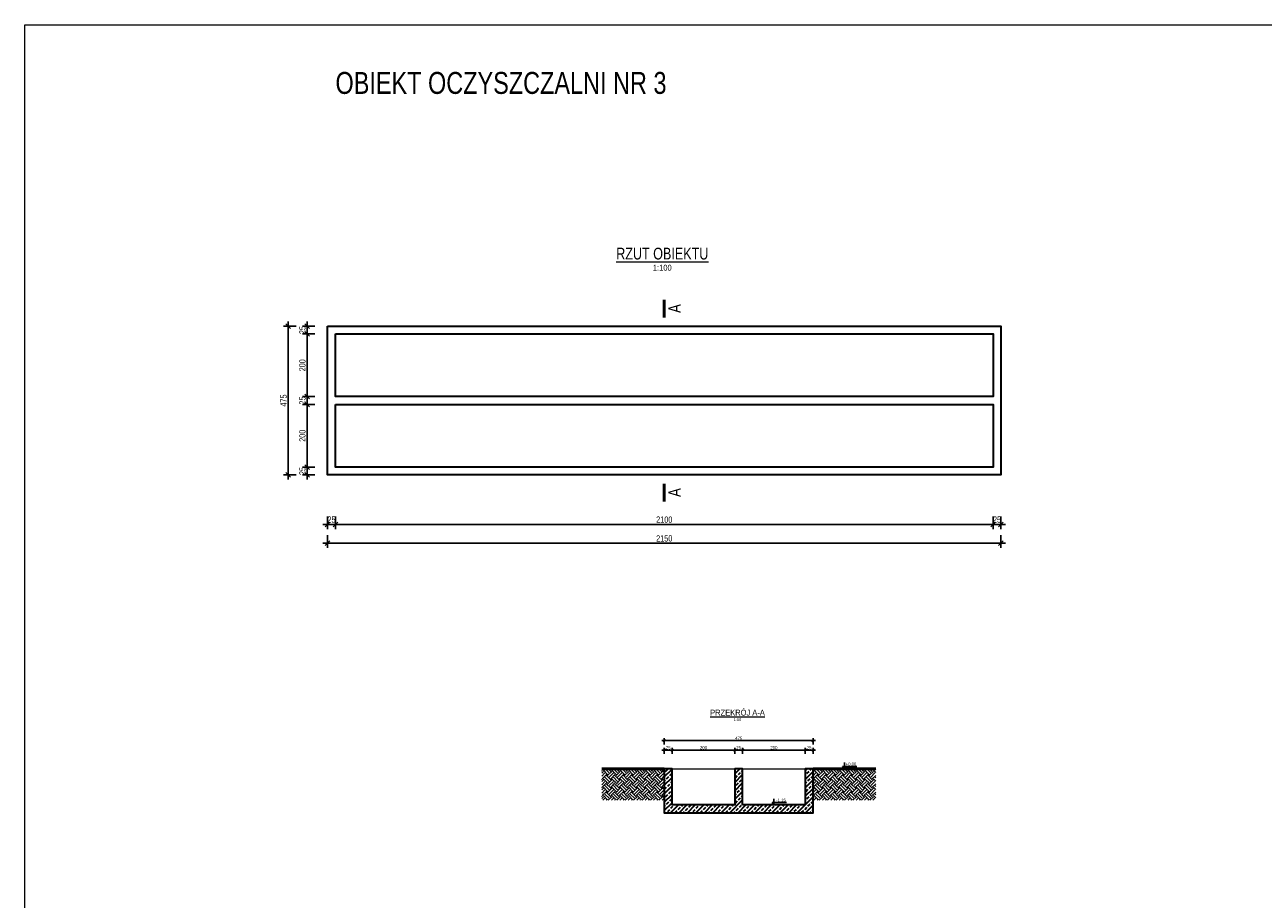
# Model space of a CAD drawing. Header units: centimetres. Extents: x 502252 to 521735, y 143877 to 163494.
# Tile 4 of 10: x 513827 to 517781, y 146668 to 149460. Entities that reach past the tile are written whole.
import ezdxf
from ezdxf.enums import TextEntityAlignment as Align

# ---------------------------------------------------------------- set-up
doc = ezdxf.new("R2010")
doc.units = ezdxf.units.CM
doc.header["$LTSCALE"] = 100
for name, color, linetype, lineweight in [('0.50', 3, 'Continuous', 50), ('00RamTab-T', 2, 'Continuous', 35), ('1_Widoki', 1, 'Continuous', 18), ('1_Ściany przekrój', 2, 'Continuous', 35), ('3_Opisy', 4, 'Continuous', 15), ('4_Wymiary', 1, 'Continuous', 13)]:
    doc.layers.add(name, color=color, linetype=linetype, lineweight=lineweight)
doc.styles.add('CDMSTYLE', font='CDMSIMPL', dxfattribs={"width": 0.8, "bigfont": 'CDMBIGPL'})
doc.dimstyles.new('CDM-CM100CM', dxfattribs={"dimscale": 10, "dimtxt": 2, "dimasz": 1.5, "dimexe": 1.5, "dimexo": 0, "dimgap": 0.5, "dimtad": 1, "dimdec": 0, "dimrnd": 0.1, "dimzin": 9, "dimtxsty": 'CDMSTYLE', "dimblk": 'OBLIQUE', "dimcen": 2.5, "dimdle": 1.5, "dimclrd": 9, "dimclre": 9, "dimadec": 1, "dimazin": 2, "dimtfac": 1, "dimtdec": 0, "dimtix": 1, "dimtmove": 1, "dimatfit": 3, "dimldrblk": 'DOT', "dimfxlon": 1, "dimtvp": 1, "dimtolj": 1, "dimtzin": 0, "dimlwd": 25, "dimlwe": 25, "dimarcsym": 0})
doc.dimstyles.new('CDM-CM50CM', dxfattribs={"dimscale": 5, "dimtxt": 2, "dimasz": 1.5, "dimexe": 1.5, "dimexo": 0, "dimgap": 0.5, "dimtad": 1, "dimdec": 0, "dimrnd": 0.1, "dimzin": 9, "dimtxsty": 'CDMSTYLE', "dimblk": 'OBLIQUE', "dimcen": 2.5, "dimdle": 1.5, "dimclrd": 9, "dimclre": 9, "dimadec": 1, "dimazin": 2, "dimtfac": 1, "dimtdec": 0, "dimtix": 1, "dimtmove": 1, "dimatfit": 3, "dimldrblk": 'DOT', "dimfxlon": 1, "dimtvp": 1, "dimtolj": 1, "dimtzin": 0, "dimlwd": 25, "dimlwe": 25, "dimarcsym": 0})

# ---------------------------------------------------------------- blocks, each defined once
blk = doc.blocks.new('_OBLIQUE')
at = {"color": 0, "linetype": 'ByBlock'}
blk.add_line((-0.5, -0.5), (0.5, 0.5), dxfattribs=at)
blk = doc.blocks.new('*D6713')
at = {"layer": '4_Wymiary', "color": 9, "lineweight": 25}
for p, q in [((514793.8, 147890.3), (514793.8, 147850.3)), ((514818.8, 147890.3), (514818.8, 147850.3)), ((514778.8, 147865.3), (514833.8, 147865.3)), ((514793.8, 147865.3), (514778.8, 147865.3)), ((514818.8, 147865.3), (514833.8, 147865.3))]:
    blk.add_line(p, q, dxfattribs=at)
at = {"layer": 'Defpoints', "color": 0}
for p in [(514793.8, 148123.1), (514818.8, 148123.1), (514818.8, 147865.3)]:
    blk.add_point(p, dxfattribs=at)
at = {"layer": '4_Wymiary', "color": 9, "linetype": 'ByBlock', "lineweight": 25, "xscale": 15, "yscale": 15, "zscale": 15}
blk.add_blockref('_OBLIQUE', (514793.8, 147865.3), dxfattribs=at)
at = {"layer": '4_Wymiary', "color": 9, "linetype": 'ByBlock', "lineweight": 25, "xscale": 15, "yscale": 15, "zscale": 15, "rotation": 180}
blk.add_blockref('_OBLIQUE', (514818.8, 147865.3), dxfattribs=at)
at = {"layer": '4_Wymiary', "color": 0, "insert": (514806.3, 147880.3), "char_height": 20, "attachment_point": 5, "style": 'CDMSTYLE'}
blk.add_mtext('\\A1;25', dxfattribs=at)
blk = doc.blocks.new('_DOT')
at = {"color": 0, "linetype": 'ByBlock'}
blk.add_line((-0.5, 0), (-1, 0), dxfattribs=at)
at = {"color": 0, "linetype": 'ByBlock', "const_width": 0.5}
blk.add_lwpolyline([(-0.25, 0, 1), (0.25, 0, 1)], format="xyb", close=True, dxfattribs=at)
blk = doc.blocks.new('*D6714')
at = {"layer": '4_Wymiary', "color": 9, "lineweight": 25}
for p, q in [((514818.8, 147890.3), (514818.8, 147850.3)), ((516918.8, 147890.3), (516918.8, 147850.3)), ((514803.8, 147865.3), (516933.8, 147865.3))]:
    blk.add_line(p, q, dxfattribs=at)
at = {"layer": 'Defpoints', "color": 0}
for p in [(514818.8, 148123.1), (516918.8, 148048.1), (516918.8, 147865.3)]:
    blk.add_point(p, dxfattribs=at)
at = {"layer": '4_Wymiary', "color": 9, "linetype": 'ByBlock', "lineweight": 25, "xscale": 15, "yscale": 15, "zscale": 15, "rotation": 180}
blk.add_blockref('_OBLIQUE', (514818.8, 147865.3), dxfattribs=at)
at = {"layer": '4_Wymiary', "color": 9, "linetype": 'ByBlock', "lineweight": 25, "xscale": 15, "yscale": 15, "zscale": 15}
blk.add_blockref('_OBLIQUE', (516918.8, 147865.3), dxfattribs=at)
at = {"layer": '4_Wymiary', "color": 0, "insert": (515868.8, 147880.3), "char_height": 20, "attachment_point": 5, "style": 'CDMSTYLE'}
blk.add_mtext('\\A1;2100', dxfattribs=at)
blk = doc.blocks.new('*D6715')
at = {"layer": '4_Wymiary', "color": 9, "lineweight": 25}
for p, q in [((516918.8, 147890.3), (516918.8, 147850.3)), ((516943.8, 147890.3), (516943.8, 147850.3)), ((516903.8, 147865.3), (516958.8, 147865.3)), ((516918.8, 147865.3), (516903.8, 147865.3)), ((516943.8, 147865.3), (516958.8, 147865.3))]:
    blk.add_line(p, q, dxfattribs=at)
at = {"layer": 'Defpoints', "color": 0}
for p in [(516918.8, 148048.1), (516943.8, 148048.1), (516943.8, 147865.3)]:
    blk.add_point(p, dxfattribs=at)
at = {"layer": '4_Wymiary', "color": 9, "linetype": 'ByBlock', "lineweight": 25, "xscale": 15, "yscale": 15, "zscale": 15}
blk.add_blockref('_OBLIQUE', (516918.8, 147865.3), dxfattribs=at)
at = {"layer": '4_Wymiary', "color": 9, "linetype": 'ByBlock', "lineweight": 25, "xscale": 15, "yscale": 15, "zscale": 15, "rotation": 180}
blk.add_blockref('_OBLIQUE', (516943.8, 147865.3), dxfattribs=at)
at = {"layer": '4_Wymiary', "color": 0, "insert": (516931.3, 147880.3), "char_height": 20, "attachment_point": 5, "style": 'CDMSTYLE'}
blk.add_mtext('\\A1;25', dxfattribs=at)
blk = doc.blocks.new('*D6716')
at = {"layer": '4_Wymiary', "color": 9, "lineweight": 25}
for p, q in [((514793.8, 147830.3), (514793.8, 147790.3)), ((516943.8, 147830.3), (516943.8, 147790.3)), ((514778.8, 147805.3), (516958.8, 147805.3))]:
    blk.add_line(p, q, dxfattribs=at)
at = {"layer": 'Defpoints', "color": 0}
for p in [(514793.8, 148123.1), (516943.8, 148123.1), (516943.8, 147805.3)]:
    blk.add_point(p, dxfattribs=at)
at = {"layer": '4_Wymiary', "color": 9, "linetype": 'ByBlock', "lineweight": 25, "xscale": 15, "yscale": 15, "zscale": 15, "rotation": 180}
blk.add_blockref('_OBLIQUE', (514793.8, 147805.3), dxfattribs=at)
at = {"layer": '4_Wymiary', "color": 9, "linetype": 'ByBlock', "lineweight": 25, "xscale": 15, "yscale": 15, "zscale": 15}
blk.add_blockref('_OBLIQUE', (516943.8, 147805.3), dxfattribs=at)
at = {"layer": '4_Wymiary', "color": 0, "insert": (515868.8, 147820.3), "char_height": 20, "attachment_point": 5, "style": 'CDMSTYLE'}
blk.add_mtext('\\A1;2150', dxfattribs=at)
blk = doc.blocks.new('*D6717')
at = {"layer": '4_Wymiary', "color": 9, "lineweight": 25}
for p, q in [((514753.5, 148048.1), (514713.5, 148048.1)), ((514728.5, 148008.1), (514728.5, 148063.1)), ((514728.5, 148048.1), (514728.5, 148063.1)), ((514753.5, 148023.1), (514713.5, 148023.1)), ((514728.5, 148023.1), (514728.5, 148008.1))]:
    blk.add_line(p, q, dxfattribs=at)
at = {"layer": 'Defpoints', "color": 0}
for p in [(514728.5, 148048.1), (514981.8, 148048.1), (514981.8, 148023.1)]:
    blk.add_point(p, dxfattribs=at)
at = {"layer": '4_Wymiary', "color": 9, "linetype": 'ByBlock', "lineweight": 25, "xscale": 15, "yscale": 15, "zscale": 15}
for p, rotation in [((514728.5, 148048.1), 270), ((514728.5, 148023.1), 90)]:
    blk.add_blockref('_OBLIQUE', p, dxfattribs=dict(at, rotation=rotation))
at = {"layer": '4_Wymiary', "color": 0, "insert": (514713.5, 148035.6), "char_height": 20, "attachment_point": 5, "rotation": 90, "style": 'CDMSTYLE'}
blk.add_mtext('\\A1;25', dxfattribs=at)
blk = doc.blocks.new('*D6718')
at = {"layer": '4_Wymiary', "color": 9, "lineweight": 25}
for p, q in [((514753.5, 148248.1), (514713.5, 148248.1)), ((514728.5, 148033.1), (514728.5, 148263.1)), ((514753.5, 148048.1), (514713.5, 148048.1))]:
    blk.add_line(p, q, dxfattribs=at)
at = {"layer": 'Defpoints', "color": 0}
for p in [(514728.5, 148248.1), (514818.8, 148248.1), (514981.8, 148048.1)]:
    blk.add_point(p, dxfattribs=at)
at = {"layer": '4_Wymiary', "color": 9, "linetype": 'ByBlock', "lineweight": 25, "xscale": 15, "yscale": 15, "zscale": 15}
for p, rotation in [((514728.5, 148248.1), 90), ((514728.5, 148048.1), 270)]:
    blk.add_blockref('_OBLIQUE', p, dxfattribs=dict(at, rotation=rotation))
at = {"layer": '4_Wymiary', "color": 0, "insert": (514713.5, 148148.1), "char_height": 20, "attachment_point": 5, "rotation": 90, "style": 'CDMSTYLE'}
blk.add_mtext('\\A1;200', dxfattribs=at)
blk = doc.blocks.new('*D6719')
at = {"layer": '4_Wymiary', "color": 9, "lineweight": 25}
for p, q in [((514728.5, 148233.1), (514728.5, 148288.1)), ((514728.5, 148273.1), (514728.5, 148288.1)), ((514753.5, 148273.1), (514713.5, 148273.1)), ((514753.5, 148248.1), (514713.5, 148248.1)), ((514728.5, 148248.1), (514728.5, 148233.1))]:
    blk.add_line(p, q, dxfattribs=at)
at = {"layer": 'Defpoints', "color": 0}
for p in [(514728.5, 148273.1), (514818.8, 148273.1), (514818.8, 148248.1)]:
    blk.add_point(p, dxfattribs=at)
at = {"layer": '4_Wymiary', "color": 9, "linetype": 'ByBlock', "lineweight": 25, "xscale": 15, "yscale": 15, "zscale": 15}
for p, rotation in [((514728.5, 148273.1), 270), ((514728.5, 148248.1), 90)]:
    blk.add_blockref('_OBLIQUE', p, dxfattribs=dict(at, rotation=rotation))
at = {"layer": '4_Wymiary', "color": 0, "insert": (514713.5, 148260.6), "char_height": 20, "attachment_point": 5, "rotation": 90, "style": 'CDMSTYLE'}
blk.add_mtext('\\A1;25', dxfattribs=at)
blk = doc.blocks.new('*D6720')
at = {"layer": '4_Wymiary', "color": 9, "lineweight": 25}
for p, q in [((514728.5, 148258.1), (514728.5, 148488.1)), ((514753.5, 148473.1), (514713.5, 148473.1)), ((514753.5, 148273.1), (514713.5, 148273.1))]:
    blk.add_line(p, q, dxfattribs=at)
at = {"layer": 'Defpoints', "color": 0}
for p in [(514728.5, 148473.1), (514818.8, 148473.1), (514818.8, 148273.1)]:
    blk.add_point(p, dxfattribs=at)
at = {"layer": '4_Wymiary', "color": 9, "linetype": 'ByBlock', "lineweight": 25, "xscale": 15, "yscale": 15, "zscale": 15}
for p, rotation in [((514728.5, 148473.1), 90), ((514728.5, 148273.1), 270)]:
    blk.add_blockref('_OBLIQUE', p, dxfattribs=dict(at, rotation=rotation))
at = {"layer": '4_Wymiary', "color": 0, "insert": (514713.5, 148373.1), "char_height": 20, "attachment_point": 5, "rotation": 90, "style": 'CDMSTYLE'}
blk.add_mtext('\\A1;200', dxfattribs=at)
blk = doc.blocks.new('*D6721')
at = {"layer": '4_Wymiary', "color": 9, "lineweight": 25}
for p, q in [((514753.5, 148498.1), (514713.5, 148498.1)), ((514728.5, 148458.1), (514728.5, 148513.1)), ((514728.5, 148498.1), (514728.5, 148513.1)), ((514753.5, 148473.1), (514713.5, 148473.1)), ((514728.5, 148473.1), (514728.5, 148458.1))]:
    blk.add_line(p, q, dxfattribs=at)
at = {"layer": 'Defpoints', "color": 0}
for p in [(514728.5, 148498.1), (514818.8, 148498.1), (514818.8, 148473.1)]:
    blk.add_point(p, dxfattribs=at)
at = {"layer": '4_Wymiary', "color": 9, "linetype": 'ByBlock', "lineweight": 25, "xscale": 15, "yscale": 15, "zscale": 15}
for p, rotation in [((514728.5, 148498.1), 270), ((514728.5, 148473.1), 90)]:
    blk.add_blockref('_OBLIQUE', p, dxfattribs=dict(at, rotation=rotation))
at = {"layer": '4_Wymiary', "color": 0, "insert": (514713.5, 148485.6), "char_height": 20, "attachment_point": 5, "rotation": 90, "style": 'CDMSTYLE'}
blk.add_mtext('\\A1;25', dxfattribs=at)
blk = doc.blocks.new('*D6722')
at = {"layer": '4_Wymiary', "color": 9, "lineweight": 25}
for p, q in [((514693.5, 148498.1), (514653.5, 148498.1)), ((514668.5, 148513.1), (514668.5, 148008.1)), ((514693.5, 148023.1), (514653.5, 148023.1))]:
    blk.add_line(p, q, dxfattribs=at)
at = {"layer": 'Defpoints', "color": 0}
for p in [(514818.8, 148498.1), (514668.5, 148023.1), (514818.8, 148023.1)]:
    blk.add_point(p, dxfattribs=at)
at = {"layer": '4_Wymiary', "color": 9, "linetype": 'ByBlock', "lineweight": 25, "xscale": 15, "yscale": 15, "zscale": 15}
for p, rotation in [((514668.5, 148498.1), 90), ((514668.5, 148023.1), 270)]:
    blk.add_blockref('_OBLIQUE', p, dxfattribs=dict(at, rotation=rotation))
at = {"layer": '4_Wymiary', "color": 0, "insert": (514653.5, 148260.6), "char_height": 20, "attachment_point": 5, "rotation": 90, "style": 'CDMSTYLE'}
blk.add_mtext('\\A1;475', dxfattribs=at)
blk = doc.blocks.new('*D6723')
at = {"layer": '4_Wymiary', "color": 9, "lineweight": 25}
for p, q in [((515861.5, 147144.8), (515901.5, 147144.8)), ((515869, 147132.3), (515869, 147152.3)), ((515894, 147132.3), (515894, 147152.3))]:
    blk.add_line(p, q, dxfattribs=at)
at = {"layer": 'Defpoints', "color": 0}
for p in [(515894, 147144.8), (515869, 147084.5), (515894, 147084.5)]:
    blk.add_point(p, dxfattribs=at)
at = {"layer": '4_Wymiary', "color": 9, "linetype": 'ByBlock', "lineweight": 25, "xscale": 7.5, "yscale": 7.5, "zscale": 7.5, "rotation": 180}
blk.add_blockref('_OBLIQUE', (515869, 147144.8), dxfattribs=at)
at = {"layer": '4_Wymiary', "color": 9, "linetype": 'ByBlock', "lineweight": 25, "xscale": 7.5, "yscale": 7.5, "zscale": 7.5}
blk.add_blockref('_OBLIQUE', (515894, 147144.8), dxfattribs=at)
at = {"layer": '4_Wymiary', "color": 0, "insert": (515881.5, 147152.3), "char_height": 10, "attachment_point": 5, "style": 'CDMSTYLE'}
blk.add_mtext('\\A1;25', dxfattribs=at)
blk = doc.blocks.new('*D6724')
at = {"layer": '4_Wymiary', "color": 9, "lineweight": 25}
for p, q in [((516101.5, 147144.8), (515886.5, 147144.8)), ((515894, 147132.3), (515894, 147152.3)), ((516094, 147132.3), (516094, 147152.3))]:
    blk.add_line(p, q, dxfattribs=at)
at = {"layer": 'Defpoints', "color": 0}
for p in [(515894, 147144.8), (515894, 147084.5), (516094, 147084.5)]:
    blk.add_point(p, dxfattribs=at)
at = {"layer": '4_Wymiary', "color": 9, "linetype": 'ByBlock', "lineweight": 25, "xscale": 7.5, "yscale": 7.5, "zscale": 7.5, "rotation": 180}
blk.add_blockref('_OBLIQUE', (515894, 147144.8), dxfattribs=at)
at = {"layer": '4_Wymiary', "color": 9, "linetype": 'ByBlock', "lineweight": 25, "xscale": 7.5, "yscale": 7.5, "zscale": 7.5}
blk.add_blockref('_OBLIQUE', (516094, 147144.8), dxfattribs=at)
at = {"layer": '4_Wymiary', "color": 0, "insert": (515994, 147152.3), "char_height": 10, "attachment_point": 5, "style": 'CDMSTYLE'}
blk.add_mtext('\\A1;200', dxfattribs=at)
blk = doc.blocks.new('*D6725')
at = {"layer": '4_Wymiary', "color": 9, "lineweight": 25}
for p, q in [((516086.5, 147144.8), (516126.5, 147144.8)), ((516094, 147132.3), (516094, 147152.3)), ((516119, 147132.3), (516119, 147152.3))]:
    blk.add_line(p, q, dxfattribs=at)
at = {"layer": 'Defpoints', "color": 0}
for p in [(516119, 147144.8), (516094, 147084.5), (516119, 147084.5)]:
    blk.add_point(p, dxfattribs=at)
at = {"layer": '4_Wymiary', "color": 9, "linetype": 'ByBlock', "lineweight": 25, "xscale": 7.5, "yscale": 7.5, "zscale": 7.5, "rotation": 180}
blk.add_blockref('_OBLIQUE', (516094, 147144.8), dxfattribs=at)
at = {"layer": '4_Wymiary', "color": 9, "linetype": 'ByBlock', "lineweight": 25, "xscale": 7.5, "yscale": 7.5, "zscale": 7.5}
blk.add_blockref('_OBLIQUE', (516119, 147144.8), dxfattribs=at)
at = {"layer": '4_Wymiary', "color": 0, "insert": (516106.5, 147152.3), "char_height": 10, "attachment_point": 5, "style": 'CDMSTYLE'}
blk.add_mtext('\\A1;25', dxfattribs=at)
blk = doc.blocks.new('*D6726')
at = {"layer": '4_Wymiary', "color": 9, "lineweight": 25}
for p, q in [((516111.5, 147144.8), (516326.5, 147144.8)), ((516119, 147132.3), (516119, 147152.3)), ((516319, 147132.3), (516319, 147152.3))]:
    blk.add_line(p, q, dxfattribs=at)
at = {"layer": 'Defpoints', "color": 0}
for p in [(516319, 147144.8), (516119, 147084.5), (516319, 147084.5)]:
    blk.add_point(p, dxfattribs=at)
at = {"layer": '4_Wymiary', "color": 9, "linetype": 'ByBlock', "lineweight": 25, "xscale": 7.5, "yscale": 7.5, "zscale": 7.5, "rotation": 180}
blk.add_blockref('_OBLIQUE', (516119, 147144.8), dxfattribs=at)
at = {"layer": '4_Wymiary', "color": 9, "linetype": 'ByBlock', "lineweight": 25, "xscale": 7.5, "yscale": 7.5, "zscale": 7.5}
blk.add_blockref('_OBLIQUE', (516319, 147144.8), dxfattribs=at)
at = {"layer": '4_Wymiary', "color": 0, "insert": (516219, 147152.3), "char_height": 10, "attachment_point": 5, "style": 'CDMSTYLE'}
blk.add_mtext('\\A1;200', dxfattribs=at)
blk = doc.blocks.new('*D6727')
at = {"layer": '4_Wymiary', "color": 9, "lineweight": 25}
for p, q in [((516311.5, 147144.8), (516351.5, 147144.8)), ((516319, 147132.3), (516319, 147152.3)), ((516344, 147132.3), (516344, 147152.3))]:
    blk.add_line(p, q, dxfattribs=at)
at = {"layer": 'Defpoints', "color": 0}
for p in [(516344, 147144.8), (516319, 147084.5), (516344, 147084.5)]:
    blk.add_point(p, dxfattribs=at)
at = {"layer": '4_Wymiary', "color": 9, "linetype": 'ByBlock', "lineweight": 25, "xscale": 7.5, "yscale": 7.5, "zscale": 7.5, "rotation": 180}
blk.add_blockref('_OBLIQUE', (516319, 147144.8), dxfattribs=at)
at = {"layer": '4_Wymiary', "color": 9, "linetype": 'ByBlock', "lineweight": 25, "xscale": 7.5, "yscale": 7.5, "zscale": 7.5}
blk.add_blockref('_OBLIQUE', (516344, 147144.8), dxfattribs=at)
at = {"layer": '4_Wymiary', "color": 0, "insert": (516331.5, 147152.3), "char_height": 10, "attachment_point": 5, "style": 'CDMSTYLE'}
blk.add_mtext('\\A1;25', dxfattribs=at)
blk = doc.blocks.new('*D6728')
at = {"layer": '4_Wymiary', "color": 9, "lineweight": 25}
for p, q in [((515869, 147162.3), (515869, 147182.3)), ((516344, 147162.3), (516344, 147182.3)), ((516351.5, 147174.8), (515861.5, 147174.8))]:
    blk.add_line(p, q, dxfattribs=at)
at = {"layer": 'Defpoints', "color": 0}
for p in [(515869, 147174.8), (515869, 147084.5), (516344, 147084.5)]:
    blk.add_point(p, dxfattribs=at)
at = {"layer": '4_Wymiary', "color": 9, "linetype": 'ByBlock', "lineweight": 25, "xscale": 7.5, "yscale": 7.5, "zscale": 7.5, "rotation": 180}
blk.add_blockref('_OBLIQUE', (515869, 147174.8), dxfattribs=at)
at = {"layer": '4_Wymiary', "color": 9, "linetype": 'ByBlock', "lineweight": 25, "xscale": 7.5, "yscale": 7.5, "zscale": 7.5}
blk.add_blockref('_OBLIQUE', (516344, 147174.8), dxfattribs=at)
at = {"layer": '4_Wymiary', "color": 0, "insert": (516106.5, 147182.3), "char_height": 10, "attachment_point": 5, "style": 'CDMSTYLE'}
blk.add_mtext('\\A1;475', dxfattribs=at)

msp = doc.modelspace()

# ---------------------------------------------------------------- hatches: boundary and pattern name
at = {"layer": '1_Ściany przekrój', "transparency": 33554687}
h = msp.add_hatch(dxfattribs=at)
h.set_pattern_fill('ANSI33', color=9, scale=3)
h.set_pattern_definition([(45, (10585.523, 4802.48), (-13.4703842, 13.4703842), []), (45, (10598.993, 4802.48), (-13.4703842, 13.4703842), [9.525, -4.7625])])
h.paths.add_polyline_path([(516119, 147084.5), (516094, 147084.5), (516094, 146969.5), (515894, 146969.5), (515894, 147084.5), (515869, 147084.5), (515869, 146944.5), (516344, 146944.5), (516344, 147084.5), (516319, 147084.5), (516319, 146969.5), (516119, 146969.5)])
at = {"layer": '4_Wymiary', "transparency": 33554687}
h = msp.add_hatch(dxfattribs=at)
h.set_pattern_fill('EARTH', color=9, scale=3, angle=135)
h.set_pattern_definition([(135, (10585.523, 4802.48), (-26.94076836, 5e-15), [19.05, -19.05]), (135, (10580.471, 4797.43), (-26.94076836, 5e-15), [19.05, -19.05]), (135, (10575.42, 4792.378), (-26.94076836, 5e-15), [19.05, -19.05]), (225, (10572.052, 4792.378), (-5e-15, -26.94076836), [19.05, -19.05]), (225, (10567.001, 4797.43), (-5e-15, -26.94076836), [19.05, -19.05]), (225, (10561.95, 4802.48), (-5e-15, -26.94076836), [19.05, -19.05])])
h.paths.add_polyline_path([(516544, 146984.5), (516544, 147084.5), (516344, 147084.5), (516344, 146984.5)])
h.paths.add_polyline_path([(515869, 147084.5), (515669, 147084.5), (515669, 146984.5), (515869, 146984.5)])

# ---------------------------------------------------------------- linework, layer by layer
at = {"layer": '0.50'}
for p, q in [((515869, 147084.5), (515669, 147084.5)), ((516344, 147084.5), (516544, 147084.5))]:
    msp.add_line(p, q, dxfattribs=at)
for points in [[(515868.8, 148526.2), (515868.8, 148582.4)], [(515868.8, 147938.7), (515868.8, 147994.9)]]:
    msp.add_lwpolyline(points, dxfattribs=at)
at = {"layer": '1_Widoki'}
for p, q in [((515894, 147084.5), (516094, 147084.5)), ((516119, 147084.5), (516319, 147084.5))]:
    msp.add_line(p, q, dxfattribs=at)
at = {"layer": '1_Ściany przekrój'}
for points in [[(514793.8, 148498.1), (516943.8, 148498.1), (516943.8, 148023.1), (514793.8, 148023.1)], [(514818.8, 148473.1), (516918.8, 148473.1), (516918.8, 148273.1), (514818.8, 148273.1)], [(514818.8, 148248.1), (516918.8, 148248.1), (516918.8, 148048.1), (514818.8, 148048.1)], [(516119, 146969.5), (516119, 147084.5), (516094, 147084.5), (516094, 146969.5), (515894, 146969.5), (515894, 147084.5), (515869, 147084.5), (515869, 146944.5), (516344, 146944.5), (516344, 147084.5), (516319, 147084.5), (516319, 146969.5)]]:
    msp.add_lwpolyline(points, close=True, dxfattribs=at)
at = {"layer": '3_Opisy', "lineweight": 25}
for p, q in [((516438.4, 147092.5), (516444, 147084.5)), ((516213.4, 146977.5), (516219, 146969.5))]:
    msp.add_line(p, q, dxfattribs=at)
for points in [[(516444, 147084.5), (516444, 147104.5)], [(516484, 147092.5), (516438.4, 147092.5)], [(516219, 146969.5), (516219, 146989.5)], [(516259, 146977.5), (516213.4, 146977.5)]]:
    msp.add_lwpolyline(points, dxfattribs=at)
at = {"layer": '4_Wymiary'}
msp.add_lwpolyline([(513827, 149460.3), (521735.5, 149460.3), (521735.5, 143876.7), (513827, 143876.7)], close=True, dxfattribs=at)

# ---------------------------------------------------------------- texts
at = {"layer": '0.50', "lineweight": 0, "style": 'CDMSTYLE', "width": 0.8}
for p in [(515902, 148554.3), (515902, 147966.8)]:
    msp.add_text('A', height=39.4, rotation=90, dxfattribs=at).set_placement(p, align=Align.MIDDLE_CENTER)
at = {"layer": '00RamTab-T', "color": 4, "linetype": 'Continuous', "lineweight": 0, "style": 'CDMSTYLE', "width": 0.8}
for s, height, p in [('%%URZUT OBIEKTU', 37.5, (515862.5, 148729.7)), ('%%UPRZEKRÓJ A-A', 18.75, (516102.7, 147264.3))]:
    msp.add_text(s, height=height, dxfattribs=at).set_placement(p, align=Align.MIDDLE_CENTER)
at = {"layer": '00RamTab-T', "color": 2, "linetype": 'Continuous', "lineweight": 0, "style": 'CDMSTYLE', "width": 0.8}
for s, height, p in [('1:100', 18.75, (515862.5, 148684.7)), ('1:50', 9.38, (516102.7, 147241.8))]:
    msp.add_text(s, height=height, dxfattribs=at).set_placement(p, align=Align.MIDDLE_CENTER)
at = {"layer": '3_Opisy', "lineweight": 25, "style": 'CDMSTYLE'}
for s, width, gutter_width, insert, char_height, attachment_point in [('\\A1;OBIEKT OCZYSZCZALNI NR 3', 1259.326, 525, (514819.1, 149309.6), 70, 1), ('+0,00 ', 40.528, 12.5, (516482, 147105), 10, 3), ('-1,15 ', 40.528, 12.5, (516257, 146990), 10, 3)]:
    msp.add_mtext_dynamic_manual_height_columns(s, width=width, gutter_width=gutter_width, heights=[0], dxfattribs=dict(at, insert=insert, char_height=char_height, attachment_point=attachment_point))

# ---------------------------------------------------------------- dimensions: what is measured, and where the dimension line sits
at = {"layer": '4_Wymiary'}
for base, p1, p2, picture, middle in [((514668.5, 148023.1), (514818.8, 148498.1), (514818.8, 148023.1), '*D6722', (514653.5, 148260.6)), ((514728.5, 148498.1), (514818.8, 148473.1), (514818.8, 148498.1), '*D6721', (514713.5, 148485.6)), ((514728.5, 148473.1), (514818.8, 148273.1), (514818.8, 148473.1), '*D6720', (514713.5, 148373.1)), ((514728.5, 148273.1), (514818.8, 148248.1), (514818.8, 148273.1), '*D6719', (514713.5, 148260.6)), ((514728.5, 148248.1), (514981.8, 148048.1), (514818.8, 148248.1), '*D6718', (514713.5, 148148.1)), ((514728.5, 148048.1), (514981.8, 148023.1), (514981.8, 148048.1), '*D6717', (514713.5, 148035.6))]:
    dim = msp.add_linear_dim(base=base, p1=p1, p2=p2, angle=90, dimstyle='CDM-CM100CM', dxfattribs=at)
    dim.commit()
    dim.dimension.update_dxf_attribs({"geometry": picture, "text_midpoint": middle})
for base, p1, p2, dimstyle, picture, middle in [((514818.8, 147865.3), (514793.8, 148123.1), (514818.8, 148123.1), 'CDM-CM100CM', '*D6713', (514806.3, 147880.3)), ((516943.8, 147805.3), (514793.8, 148123.1), (516943.8, 148123.1), 'CDM-CM100CM', '*D6716', (515868.8, 147820.3)), ((516918.8, 147865.3), (514818.8, 148123.1), (516918.8, 148048.1), 'CDM-CM100CM', '*D6714', (515868.8, 147880.3)), ((516943.8, 147865.3), (516918.8, 148048.1), (516943.8, 148048.1), 'CDM-CM100CM', '*D6715', (516931.3, 147880.3)), ((515869, 147174.8), (516344, 147084.5), (515869, 147084.5), 'CDM-CM50CM', '*D6728', (516106.5, 147182.3)), ((515894, 147144.8), (515869, 147084.5), (515894, 147084.5), 'CDM-CM50CM', '*D6723', (515881.5, 147152.3)), ((515894, 147144.8), (516094, 147084.5), (515894, 147084.5), 'CDM-CM50CM', '*D6724', (515994, 147152.3)), ((516119, 147144.8), (516094, 147084.5), (516119, 147084.5), 'CDM-CM50CM', '*D6725', (516106.5, 147152.3)), ((516319, 147144.8), (516119, 147084.5), (516319, 147084.5), 'CDM-CM50CM', '*D6726', (516219, 147152.3)), ((516344, 147144.8), (516319, 147084.5), (516344, 147084.5), 'CDM-CM50CM', '*D6727', (516331.5, 147152.3))]:
    dim = msp.add_linear_dim(base=base, p1=p1, p2=p2, dimstyle=dimstyle, dxfattribs=at)
    dim.commit()
    dim.dimension.update_dxf_attribs({"geometry": picture, "text_midpoint": middle})

doc.saveas('drawing.dxf')
